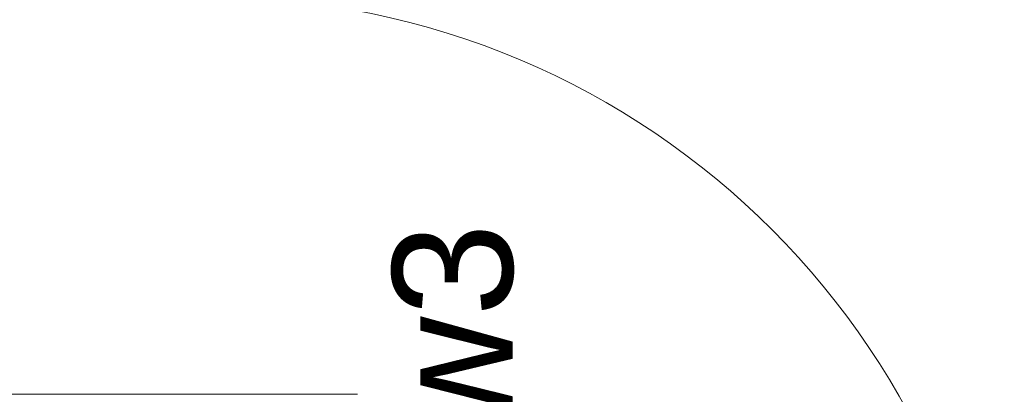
# Model space of a CAD drawing. Header units: millimetres. Extents: x 922208 to 1069538, y -182208 to -99877.
# Tile 34 of 256: x 970907 to 971931, y -171863 to -171474. Entities that reach past the tile are written whole.
import ezdxf
from ezdxf import colors
from ezdxf.entities.mleader import LeaderData, LeaderLine
from ezdxf.math import Vec2, Vec3

# ---------------------------------------------------------------- set-up
doc = ezdxf.new("R2010")
doc.units = ezdxf.units.MM
doc.header["$MEASUREMENT"] = 0
doc.linetypes.add('HIDDEN', pattern=[20, 10, -10])
for name, color, linetype, lineweight in [('IS_KLIM Opis_Średnice', 7, 'Continuous', 9), ('IS_POWRÓT', 5, 'HIDDEN', 30), ('Nowe_220-A Ściany_Nr_pióra__3', 7, 'Continuous', 13), ('Nowe_220-A Ściany_Nr_pióra__7', 7, 'Continuous', 13)]:
    doc.layers.add(name, color=color, linetype=linetype, lineweight=lineweight)
doc.layers.add('Nowe_220-A Ściany_Nr_pióra__45', color=7, linetype='Continuous', lineweight=15, true_color=0x40a5ff)
doc.styles.add('STYL_AUTOMATYCZNY_1', font='arial.ttf')

# ---------------------------------------------------------------- blocks, each defined once
blk = doc.blocks.new('parter01')
at = {"layer": 'Nowe_220-A Ściany_Nr_pióra__3', "color": 7, "linetype": 'Continuous', "lineweight": 0}
blk.add_arc((971106.55073, -112589.85762), 824, 0, 90, dxfattribs=at)
at = {"layer": 'Nowe_220-A Ściany_Nr_pióra__45', "color": 161, "linetype": 'Continuous', "lineweight": 0, "true_color": 0x40a5ff}
blk.add_line((971258.33645, -112177.85762), (970771.95016, -112177.85762), dxfattribs=at)
at = {"layer": 'Nowe_220-A Ściany_Nr_pióra__7', "color": 7, "linetype": 'Continuous', "lineweight": 0, "insert": (970920.52923, -112367.44983), "char_height": 125, "attachment_point": 7, "style": 'STYL_AUTOMATYCZNY_1'}
blk.add_mtext('\\A1;{\\pql;\\pt0;\\fArial|b0|i0|c238|p0;\\W1.000000;200\\fArial|b0|i0|c238|p0;\\W1.000000;\\A1{\\H.66x;\\S^  ;}\\fArial|b0|i0|c238|p0;\\W1.000000;\\fArial|b0|i0|c238|p0;\\W1.000000;}', dxfattribs=at)
at = {"layer": 'Nowe_220-A Ściany_Nr_pióra__7', "color": 7, "linetype": 'Continuous', "lineweight": 0, "insert": (971421.22664, -112349.32812), "char_height": 125, "attachment_point": 7, "rotation": 90, "style": 'STYL_AUTOMATYCZNY_1'}
blk.add_mtext('\\A1;{\\pql;\\pt0;\\fArial|b0|i0|c238|p0;\\W1.000000;Dw3\\fArial|b0|i0|c238|p0;\\W1.000000;\\fArial|b0|i0|c238|p0;\\W1.000000;\\fArial|b0|i0|c238|p0;\\W1.000000;}', dxfattribs=at)

msp = doc.modelspace()

# ---------------------------------------------------------------- block references
at = {"layer": 'IS_POWRÓT', "color": 27, "linetype": 'ByBlock', "lineweight": 30}
msp.add_blockref('parter01', (0, -59685.2), dxfattribs=at)

# ---------------------------------------------------------------- next in the draw order: leaders
at = {"layer": 'IS_KLIM Opis_Średnice', "ltscale": 30}
ml = msp.add_multileader_mtext('Standard', dxfattribs=at)
ml.set_content('{\\fArial|b0|i0|c238|p0;\\C7;Odprowadzenie skroplin (przewód tłoczny) od klimatyzatora zastosować pompkę skroplin. W związku z brakiiem w pobliżu istenijącego pionu kanalizacyji sanitarnej skropliny z klimatyzacji zaleca się odprowadzić na zewnątrz budynku. W tym celu należy zamontować rurę odpływową, która skieruje wodę do rynny lub specjalnego zbiornika. Należy pamiętać o regularnym opróżnianiu zbiornika, aby zapobiec jego przepełnieniu. Ustalić bezpośrednio z Inwestrem podczas  robót budowlanych.  }', color=256)
ml.set_leader_properties()
ml.build(insert=Vec2(0, 0))
ml.multileader.update_dxf_attribs({"text_left_attachment_type": 6, "text_right_attachment_type": 6, "dogleg_length": 0.36})
ctx = ml.context
ctx.base_point, ctx.char_height, ctx.plane_origin, ctx.plane_y_axis = Vec3(958961.2, -171137.2), 150, Vec3(987995.3, -160857.9), Vec3(0, -1)
ctx.left_attachment, ctx.right_attachment = 6, 6
notes = []
notes.append((ctx, [(0, (1, 1, 0), (969928.9, -171137.2), (-1, 0), 0.36, [(0, [(971108.7, -170864.4)], 256, [])])]))
ctx.mtext.insert, ctx.mtext.width, ctx.mtext.flow_direction = Vec3(958963.2, -170943.1), 11099.971, 5
ctx.mtext.has_bg_fill, ctx.mtext.bg_color, ctx.mtext.bg_scale_factor, ctx.mtext.bg_transparency, ctx.mtext.use_window_bg_color = 1, -939524096, 1.5, 0, 1
for ctx, leaders in notes:
    for number, flags, end, landing, length, lines in leaders:
        leader = LeaderData()
        leader.index, (leader.has_last_leader_line, leader.has_dogleg_vector, leader.attachment_direction) = number, flags
        leader.last_leader_point, leader.dogleg_vector, leader.dogleg_length = Vec3(end), Vec3(landing), length
        for number, points, colour, breaks in lines:
            line = LeaderLine()
            line.index, line.vertices, line.color, line.breaks = number, Vec3.list(points), colors.encode_raw_color(colour), breaks
            leader.lines.append(line)
        ctx.leaders.append(leader)

doc.saveas('drawing.dxf')
